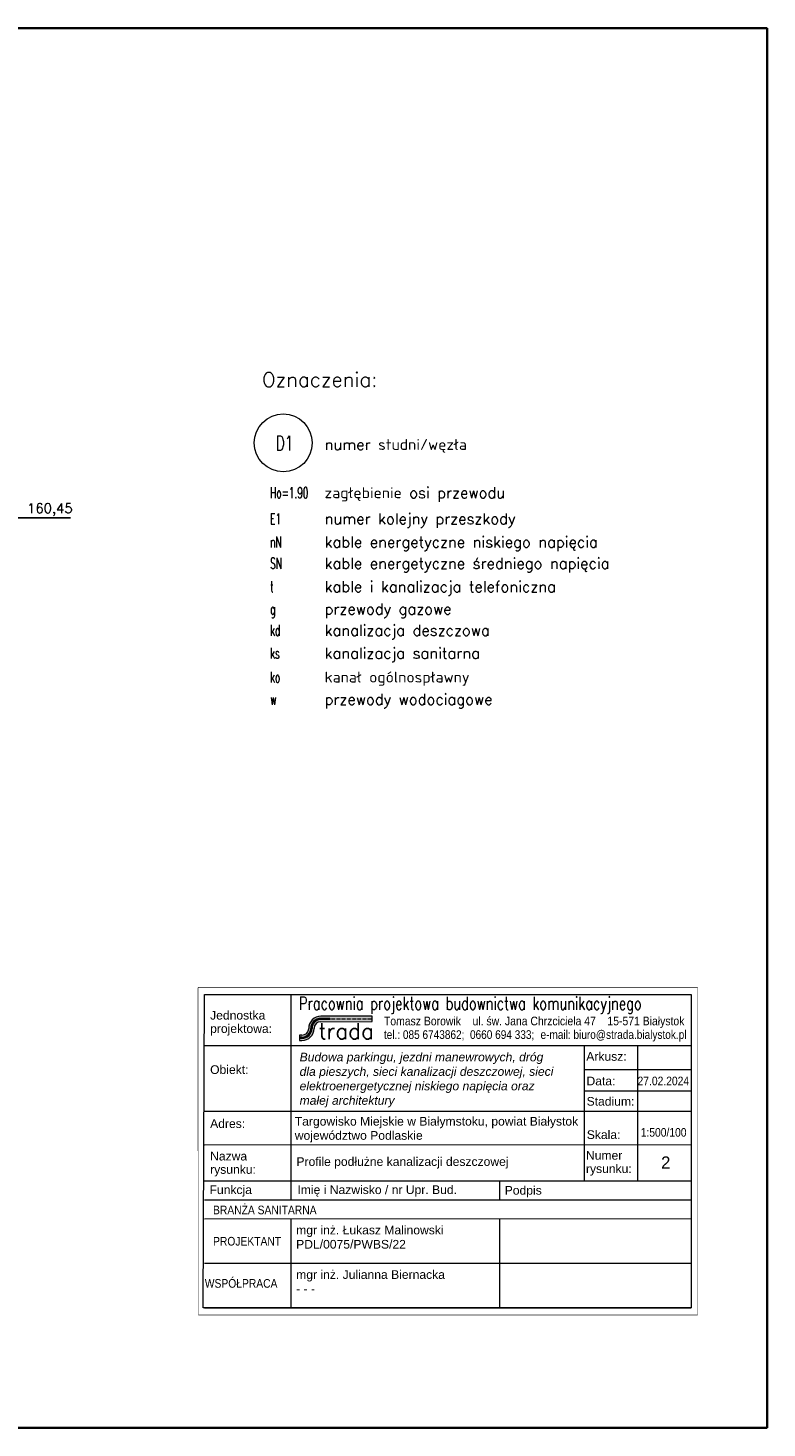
# Model space of a CAD drawing. Header units: millimetres. Extents: x 7.81 to 9.01, y -24.73 to -24.39.
# Tile 8 of 8: x 8.86 to 9.01, y -24.73 to -24.44. Entities that reach past the tile are written whole.
import ezdxf

# ---------------------------------------------------------------- set-up
doc = ezdxf.new("R2010")
doc.units = ezdxf.units.MM
doc.set_wipeout_variables(frame=1)
doc.layers.get('0').update_dxf_attribs({"lineweight": 13})
for name, color, linetype, lineweight in [('CIENKA', 7, 'Continuous', 15), ('CIENKA2', 1, 'Continuous', 25), ('GRUBA', 3, 'Continuous', 53), ('SREDNIA', 2, 'Continuous', 35)]:
    doc.layers.add(name, color=color, linetype=linetype, lineweight=lineweight)
doc.styles.add('RAMKA', font='arial.ttf', dxfattribs={"height": 5})
doc.styles.add('romans', font='romans.shx')
doc.styles.add('tab', font='SIMPLEX')

msp = doc.modelspace()

# ---------------------------------------------------------------- linework, layer by layer
at = {"lineweight": 18}
msp.add_lwpolyline([(8.896850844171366, -24.70297721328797), (9.000262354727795, -24.70296193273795), (9.000252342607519, -24.63524928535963), (8.896840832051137, -24.63526456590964)], close=True, dxfattribs=at)
at = {"layer": 'CIENKA'}
msp.add_circle((8.914438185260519, -24.52241086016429), 0.006, dxfattribs=at)
at = {"layer": 'CIENKA2', "color": 1, "linetype": 'Continuous', "ltscale": 0.01}
msp.add_line((8.85737074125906, -24.53793282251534), (8.87037074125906, -24.53793282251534), dxfattribs=at)
at = {"layer": 'SREDNIA', "color": 2, "linetype": 'Continuous', "ltscale": 0.01}
for p, q in [((7.811777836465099, -24.4364570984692), (9.014644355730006, -24.4364570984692)), ((9.014644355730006, -24.7264570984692), (9.014644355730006, -24.4364570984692)), ((7.811777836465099, -24.7264570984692), (9.014644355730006, -24.7264570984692))]:
    msp.add_line(p, q, dxfattribs=at)

# ---------------------------------------------------------------- texts
at = {"layer": 'CIENKA', "style": 'romans', "width": 0.6}
for s, p in [('Ho=1.90', (8.911724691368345, -24.53385413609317, 0.0001520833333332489)), ('E1', (8.911724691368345, -24.53924115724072, 0.0001520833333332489)), ('nN', (8.911724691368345, -24.54406512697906, 0.0001520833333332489)), ('SN', (8.911724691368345, -24.54848710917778, 0.0001520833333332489)), ('t', (8.911724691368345, -24.55331107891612, 0.0001520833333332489)), ('g', (8.911724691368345, -24.55793404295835, 0.0001520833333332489)), ('kd', (8.911724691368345, -24.56235602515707, 0.0001520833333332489)), ('ks', (8.911724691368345, -24.56709254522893, 0.0001520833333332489)), ('ko', (8.911724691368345, -24.5720407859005, 0.0001520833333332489)), ('w', (8.911724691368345, -24.57664817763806, 0.0001520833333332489))]:
    msp.add_text(s, height=0.00225, dxfattribs=at).set_placement(p)
at = {"layer": 'CIENKA2', "color": 1, "linetype": 'Continuous', "ltscale": 0.01, "style": 'romans'}
msp.add_text('160,45', height=0.002, dxfattribs=at).set_placement((8.86137074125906, -24.53693282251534))
at = {"layer": 'GRUBA', "style": 'romans', "width": 0.7}
msp.add_text('D1', height=0.003, dxfattribs=at).set_placement((8.912847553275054, -24.52395450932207))
at = {"layer": 'SREDNIA', "style": 'romans'}
for s, height, p in [('Oznaczenia:', 0.003, (8.910022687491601, -24.51078921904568, 0.0001520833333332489)), ('numer studni/węzła', 0.00225, (8.922991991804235, -24.52385413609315, 0.0001520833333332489)), ('zagłębienie osi przewodu', 0.00225, (8.922991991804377, -24.53385413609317, 0.0001520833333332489)), ('numer kolejny przeszkody', 0.00225, (8.922991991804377, -24.53924115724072, 0.0001520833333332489)), ('kable energetyczne niskiego napięcia', 0.00225, (8.922991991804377, -24.54406512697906, 0.0001520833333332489)), ('kable energetyczne średniego napięcia', 0.00225, (8.922991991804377, -24.54848710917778, 0.0001520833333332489)), ('kable i kanalizacja telefoniczna', 0.00225, (8.922991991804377, -24.55331107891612, 0.0001520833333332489)), ('przewody gazowe', 0.00225, (8.922991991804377, -24.55793404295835, 0.0001520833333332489)), ('kanalizacja deszczowa', 0.00225, (8.922991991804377, -24.56235602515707, 0.0001520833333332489)), ('kanalizacja sanitarna', 0.00225, (8.922991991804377, -24.56709254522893, 0.0001520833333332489)), ('kanał ogólnospławny', 0.00225, (8.922991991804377, -24.5720407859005, 0.0001520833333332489)), ('przewody wodociagowe', 0.00225, (8.922991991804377, -24.57664817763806, 0.0001520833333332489))]:
    msp.add_text(s, height=height, dxfattribs=at).set_placement(p)

# ---------------------------------------------------------------- next in the draw order: wipeouts: each hides what was drawn before it
at = {"linetype": 'Continuous', "lineweight": 18}
msp.add_wipeout([(8.89684083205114, -24.635264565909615), (9.000252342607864, -24.635249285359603), (9.000262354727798, -24.702961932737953), (8.89685084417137, -24.70297721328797)], dxfattribs=at)

# ---------------------------------------------------------------- next in the draw order: hatches: boundary and pattern name
at = {"lineweight": 18}
h = msp.add_hatch(color=256, dxfattribs=at)
edge = h.paths.add_edge_path()
edge.add_line((8.917829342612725, -24.64617888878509), (8.918310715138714, -24.64617881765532))
edge.add_arc((8.918310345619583, -24.643678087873), 0.002500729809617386, 270.0084662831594, 0.008466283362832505)
edge.add_arc((8.922200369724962, -24.64367751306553), 0.0013892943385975, 90.00846628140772, 180.0084662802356, ccw=False)
edge.add_line((8.922200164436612, -24.64228821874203), (8.932860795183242, -24.64228664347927))
edge.add_line((8.932860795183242, -24.64228664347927), (8.932860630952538, -24.64117520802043))
edge.add_line((8.932860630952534, -24.64117520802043), (8.922200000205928, -24.64117678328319))
edge.add_arc((8.922200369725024, -24.64367751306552), 0.002500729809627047, 90.00846628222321, 180.0084662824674)
edge.add_arc((8.918310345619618, -24.64367808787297), 0.001389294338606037, 270.0084662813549, 0.008466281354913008, ccw=False)
edge.add_line((8.918310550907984, -24.64506738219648), (8.917829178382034, -24.64506745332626))
edge.add_line((8.917829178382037, -24.64506745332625), (8.917829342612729, -24.64617888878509))
h = msp.add_hatch(color=255, dxfattribs=at)
edge = h.paths.add_edge_path()
edge.add_line((8.922200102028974, -24.64186587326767), (8.924069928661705, -24.64186559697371))
edge.add_line((8.92406992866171, -24.64186559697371), (8.924069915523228, -24.64177668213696))
edge.add_line((8.924069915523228, -24.64177668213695), (8.922200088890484, -24.64177695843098))
edge.add_arc((8.922200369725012, -24.64367751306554), 0.001900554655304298, 90.00846628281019, 180.0084662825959)
edge.add_arc((8.918310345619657, -24.643678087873), 0.001989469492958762, 270.00846628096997, 0.008466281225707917, ccw=False)
edge.add_line((8.918310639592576, -24.64566755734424), (8.917829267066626, -24.64566762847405))
edge.add_line((8.917829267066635, -24.64566762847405), (8.917829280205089, -24.64575654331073))
edge.add_line((8.917829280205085, -24.64575654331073), (8.918310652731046, -24.64575647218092))
edge.add_arc((8.918310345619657, -24.64367808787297), 0.002078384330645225, 270.0084662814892, 0.008466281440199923)
edge.add_arc((8.922200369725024, -24.64367751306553), 0.001811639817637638, 90.0084662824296, 180.0084662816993, ccw=False)
edge = h.paths.add_edge_path()
edge.add_line((8.922200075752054, -24.64168804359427), (8.924069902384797, -24.64168776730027))
edge.add_line((8.924069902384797, -24.64168776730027), (8.924069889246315, -24.64159885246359))
edge.add_line((8.924069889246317, -24.64159885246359), (8.9222000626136, -24.64159912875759))
edge.add_arc((8.922200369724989, -24.64367751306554), 0.002078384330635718, 90.00846628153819, 180.0084662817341)
edge.add_arc((8.918310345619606, -24.643678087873), 0.001811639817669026, 270.0084662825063, 0.00846628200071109, ccw=False)
edge.add_line((8.918310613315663, -24.64548972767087), (8.917829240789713, -24.64548979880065))
edge.add_line((8.917829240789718, -24.64548979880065), (8.917829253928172, -24.64557871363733))
edge.add_line((8.917829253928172, -24.64557871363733), (8.918310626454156, -24.64557864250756))
edge.add_arc((8.918310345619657, -24.64367808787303), 0.001900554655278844, 270.0084662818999, 0.008466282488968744)
edge.add_arc((8.922200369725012, -24.64367751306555), 0.001989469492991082, 90.00846628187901, 180.0084662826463, ccw=False)
for points in [[(8.925143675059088, -24.64168760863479), (8.92444902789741, -24.64168771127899), (8.924449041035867, -24.6417766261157), (8.925143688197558, -24.64177652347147)], [(8.926217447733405, -24.64168744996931), (8.925522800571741, -24.6416875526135), (8.925522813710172, -24.64177646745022), (8.92621746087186, -24.641776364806)], [(8.927291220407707, -24.64168729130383), (8.926596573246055, -24.64168739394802), (8.926596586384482, -24.64177630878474), (8.927291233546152, -24.64177620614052)], [(8.928364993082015, -24.64168713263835), (8.927670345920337, -24.64168723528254), (8.927670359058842, -24.64177615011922), (8.928365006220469, -24.64177604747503)], [(8.929438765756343, -24.64168697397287), (8.92874411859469, -24.64168707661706), (8.928744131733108, -24.64177599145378), (8.92943877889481, -24.64177588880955)], [(8.93051253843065, -24.64168681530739), (8.929817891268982, -24.64168691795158), (8.929817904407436, -24.64177583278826), (8.930512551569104, -24.64177573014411)], [(8.931586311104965, -24.64168665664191), (8.930891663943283, -24.6416867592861), (8.93089167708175, -24.64177567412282), (8.931586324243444, -24.64177557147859)], [(8.932660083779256, -24.64168649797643), (8.931965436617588, -24.64168660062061), (8.93196544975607, -24.64177551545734), (8.932660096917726, -24.64177541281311)]]:
    msp.add_hatch(color=255, dxfattribs=at).paths.add_polyline_path(points)

# ---------------------------------------------------------------- next in the draw order: linework, layer by layer
for p, q in [((8.932860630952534, -24.64117520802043), (8.922200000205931, -24.64117678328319)), ((8.932860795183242, -24.64228664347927), (8.932860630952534, -24.64117520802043)), ((8.922200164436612, -24.64228821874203), (8.932860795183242, -24.64228664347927)), ((8.918310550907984, -24.64506738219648), (8.917829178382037, -24.64506745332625)), ((8.917829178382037, -24.64506745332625), (8.917829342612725, -24.64617888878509)), ((8.917829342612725, -24.64617888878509), (8.918310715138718, -24.64617881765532))]:
    msp.add_line(p, q, dxfattribs=at)
at = {"color": 255, "linetype": 'Continuous', "lineweight": 18, "ltscale": 20}
for p, q in [((8.924069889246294, -24.64159885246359), (8.922200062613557, -24.64159912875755)), ((8.924069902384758, -24.64168776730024), (8.92220007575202, -24.64168804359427)), ((8.924069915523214, -24.64177668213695), (8.92220008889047, -24.64177695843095)), ((8.924069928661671, -24.64186559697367), (8.92220010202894, -24.64186587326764)), ((8.918310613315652, -24.64548972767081), (8.917829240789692, -24.64548979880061)), ((8.918310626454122, -24.64557864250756), (8.917829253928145, -24.6455787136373)), ((8.918310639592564, -24.64566755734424), (8.917829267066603, -24.64566762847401)), ((8.918310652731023, -24.64575647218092), (8.917829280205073, -24.64575654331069))]:
    msp.add_line(p, q, dxfattribs=at)
at = {"color": 255, "lineweight": 18}
for p, q in [((8.924069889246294, -24.64159885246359), (8.924069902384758, -24.64168776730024)), ((8.924069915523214, -24.64177668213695), (8.924069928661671, -24.64186559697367)), ((8.924449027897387, -24.64168771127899), (8.925143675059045, -24.64168760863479)), ((8.924449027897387, -24.64168771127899), (8.92444904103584, -24.64177662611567)), ((8.92444904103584, -24.64177662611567), (8.924449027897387, -24.64168771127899)), ((8.925143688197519, -24.64177652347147), (8.92444904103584, -24.64177662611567)), ((8.925143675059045, -24.64168760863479), (8.925143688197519, -24.64177652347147)), ((8.925522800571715, -24.6416875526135), (8.926217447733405, -24.64168744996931)), ((8.925522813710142, -24.64177646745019), (8.925522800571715, -24.6416875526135)), ((8.92621746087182, -24.641776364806), (8.925522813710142, -24.64177646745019)), ((8.926217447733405, -24.64168744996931), (8.92621746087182, -24.641776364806)), ((8.926596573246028, -24.64168739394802), (8.927291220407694, -24.6416872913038)), ((8.926596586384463, -24.6417763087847), (8.926596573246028, -24.64168739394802)), ((8.927291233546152, -24.64177620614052), (8.926596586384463, -24.6417763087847)), ((8.927291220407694, -24.6416872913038), (8.927291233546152, -24.64177620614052)), ((8.92767034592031, -24.64168723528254), (8.928364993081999, -24.64168713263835)), ((8.927670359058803, -24.64177615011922), (8.92767034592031, -24.64168723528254)), ((8.928365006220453, -24.64177604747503), (8.927670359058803, -24.64177615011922)), ((8.928364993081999, -24.64168713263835), (8.928365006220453, -24.64177604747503)), ((8.92874411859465, -24.64168707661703), (8.9294387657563, -24.64168697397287)), ((8.928744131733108, -24.64177599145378), (8.92874411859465, -24.64168707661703)), ((8.92943877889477, -24.64177588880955), (8.928744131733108, -24.64177599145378)), ((8.9294387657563, -24.64168697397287), (8.92943877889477, -24.64177588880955)), ((8.929817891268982, -24.64168691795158), (8.930512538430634, -24.64168681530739)), ((8.929817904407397, -24.64177583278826), (8.929817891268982, -24.64168691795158)), ((8.930512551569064, -24.64177573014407), (8.929817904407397, -24.64177583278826)), ((8.930512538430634, -24.64168681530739), (8.930512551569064, -24.64177573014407)), ((8.930891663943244, -24.64168675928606), (8.931586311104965, -24.64168665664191)), ((8.930891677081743, -24.64177567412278), (8.930891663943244, -24.64168675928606)), ((8.93158632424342, -24.64177557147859), (8.930891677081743, -24.64177567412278)), ((8.931586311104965, -24.64168665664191), (8.93158632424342, -24.64177557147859)), ((8.931965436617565, -24.64168660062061), (8.93266008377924, -24.64168649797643)), ((8.931965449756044, -24.6417755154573), (8.931965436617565, -24.64168660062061)), ((8.932660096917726, -24.64177541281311), (8.931965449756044, -24.6417755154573)), ((8.93266008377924, -24.64168649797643), (8.932660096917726, -24.64177541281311))]:
    msp.add_line(p, q, dxfattribs=at)
at = {"lineweight": 18}
msp.add_lwpolyline([(8.89812559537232, -24.63667846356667), (8.998911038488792, -24.63666357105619), (8.998920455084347, -24.70153841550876), (8.897841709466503, -24.70155335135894)], close=True, dxfattribs=at)
for points in [[(8.916020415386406, -24.63667581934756), (8.916026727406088, -24.67917842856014)], [(8.998911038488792, -24.63666357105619), (8.998919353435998, -24.69293518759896)], [(8.898127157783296, -24.64725211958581), (8.998912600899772, -24.64723722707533)], [(8.976746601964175, -24.64724050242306), (8.976750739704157, -24.67524276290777)], [(8.987829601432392, -24.64723886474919), (8.987833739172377, -24.6752411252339)], [(8.976747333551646, -24.6521915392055), (8.998913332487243, -24.65218826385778)], [(8.976748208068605, -24.656624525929), (8.998914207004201, -24.65662125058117)], [(8.89812947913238, -24.66085000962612), (8.998914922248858, -24.66083511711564)], [(8.89813018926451, -24.66776774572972), (8.998915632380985, -24.66775285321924)], [(8.898131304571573, -24.67525400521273), (8.998916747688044, -24.67523911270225)], [(8.95922339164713, -24.67524497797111), (8.959223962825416, -24.67917204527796)], [(8.898131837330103, -24.67918107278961), (8.998917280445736, -24.67916618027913)], [(8.898131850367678, -24.67918107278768), (8.998917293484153, -24.6791661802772)], [(8.898131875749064, -24.67918107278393), (8.998917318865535, -24.67916618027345)], [(8.898132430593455, -24.68310776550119), (8.998917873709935, -24.68309287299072)], [(8.916027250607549, -24.68310512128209), (8.916028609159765, -24.69229915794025)], [(8.959224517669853, -24.68309873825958), (8.959225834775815, -24.69229277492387)], [(8.898133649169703, -24.69233053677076), (8.998919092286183, -24.69231564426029)], [(8.916028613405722, -24.69232789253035), (8.916030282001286, -24.70155066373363)], [(8.959225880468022, -24.69232150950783), (8.959227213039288, -24.70154428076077)], [(8.898135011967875, -24.70155330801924), (8.998920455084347, -24.70153841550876)]]:
    msp.add_lwpolyline(points, dxfattribs=at)
for centre, major_axis, ratio, start_param, end_param in [((8.922200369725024, -24.64367751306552), (-5.39453350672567e-05, 0.00250014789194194), 0.9999999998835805, -0.0214257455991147, 1.549370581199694), ((8.918310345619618, -24.64367808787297), (-0.0009825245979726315, 0.0009822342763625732), 0.999999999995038, 2.356194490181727, 3.926990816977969), ((8.918310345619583, -24.643678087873), (-3.813960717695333e-05, 0.002500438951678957), 0.9999999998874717, 3.126488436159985, 4.697284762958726), ((8.922200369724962, -24.64367751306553), (0.000982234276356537, 0.0009825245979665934), 0.999999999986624, 0.7853981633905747, 2.356194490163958)]:
    msp.add_ellipse(centre, major_axis=major_axis, ratio=ratio, start_param=start_param, end_param=end_param, dxfattribs=at)
at = {"color": 255, "linetype": 'Continuous', "lineweight": 18, "ltscale": 20}
for centre, major_axis, ratio, start_param, end_param in [((8.918310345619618, -24.64367808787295), (3.642305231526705e-05, 0.001811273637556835), 0.9999999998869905, 3.161846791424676, 4.732643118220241), ((8.918310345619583, -24.64367808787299), (-0.000115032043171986, 0.001897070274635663), 0.9999999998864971, 3.081177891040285, 4.65197421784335), ((8.918310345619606, -24.64367808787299), (-4.243699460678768e-05, 0.001989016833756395), 0.9999999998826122, 3.120407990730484, 4.691204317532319), ((8.918310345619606, -24.64367808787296), (-2.525422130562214e-05, 0.002078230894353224), 0.9999999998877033, 3.129589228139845, 4.70038555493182), ((8.922200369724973, -24.64367751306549), (-3.548011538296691e-05, 0.002078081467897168), 0.999999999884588, -0.01692407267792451, 1.553872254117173), ((8.922200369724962, -24.64367751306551), (4.675359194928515e-05, 0.001988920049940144), 0.9999999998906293, 0.02365046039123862, 1.594446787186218), ((8.922200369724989, -24.64367751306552), (2.967693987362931e-06, 0.001900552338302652), 0.9999999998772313, 0.001709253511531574, 1.572505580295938), ((8.922200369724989, -24.64367751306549), (2.455485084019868e-05, 0.001811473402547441), 0.999999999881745, 0.0137021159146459, 1.584498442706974)]:
    msp.add_ellipse(centre, major_axis=major_axis, ratio=ratio, start_param=start_param, end_param=end_param, dxfattribs=at)

# ---------------------------------------------------------------- next in the draw order: texts
at = {"lineweight": 18}
for s, height, style, width, p in [('Pracownia projektowa budownictwa komunikacyjnego', 0.002639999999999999, 'tab', 0.75, (8.917671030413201, -24.63981714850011)), ('tel.: 085 6743862;  0660 694 333;', 0.001796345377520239, 'RAMKA', 0.83, (8.935283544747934, -24.64586587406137)), ('e-mail: biuro@strada.bialystok.pl', 0.001796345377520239, 'RAMKA', 0.83, (8.967727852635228, -24.64586107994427)), ('27.02.2024', 0.001796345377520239, 'RAMKA', 0.85, (8.98783081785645, -24.65547104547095)), ('1:500/100', 0.001796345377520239, 'RAMKA', 0.85, (8.988484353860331, -24.66611818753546)), ('BRANŻA SANITARNA', 0.001796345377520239, 'RAMKA', 0.85, (8.899883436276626, -24.68219494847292)), ('PROJEKTANT', 0.001796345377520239, 'RAMKA', 0.85, (8.899884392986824, -24.68866950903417)), ('WSPÓŁPRACA', 0.001796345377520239, 'RAMKA', 0.85, (8.898181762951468, -24.69740145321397))]:
    msp.add_text(s, height=height, rotation=0.008467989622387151, dxfattribs=dict(at, style=style, width=width)).set_placement(p)
for s, height, style, p in [('Jednostka', 0.001796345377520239, 'RAMKA', (8.899281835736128, -24.6418581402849)), ('projektowa:', 0.001796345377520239, 'RAMKA', (8.899282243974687, -24.64462090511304)), ('trada', 0.003263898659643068, 'tab', (8.921721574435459, -24.64588137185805)), ('Arkusz:', 0.001796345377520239, 'RAMKA', (8.977205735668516, -24.65038506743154)), ('Obiekt:', 0.001796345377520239, 'RAMKA', (8.899283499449, -24.65311735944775)), ('Data:', 0.001796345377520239, 'RAMKA', (8.97725014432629, -24.65547260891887)), ('Stadium:', 0.001796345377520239, 'RAMKA', (8.97727124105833, -24.65968881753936)), ('Adres:', 0.001796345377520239, 'RAMKA', (8.899285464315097, -24.66430274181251)), ('Targowisko Miejskie w Białymstoku, powiat Białystok', 0.001796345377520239, 'RAMKA', (8.916823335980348, -24.66381985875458)), ('województwo Podlaskie', 0.001796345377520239, 'RAMKA', (8.916823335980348, -24.66675414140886)), ('Skala:', 0.001796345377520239, 'RAMKA', (8.977311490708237, -24.66658735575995)), ('Nazwa ', 0.001796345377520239, 'RAMKA', (8.899286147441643, -24.67103771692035)), ('Profile podłużne kanalizacji deszczowej', 0.001796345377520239, 'RAMKA', (8.917167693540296, -24.67217341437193)), ('Numer', 0.001796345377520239, 'RAMKA', (8.977141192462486, -24.67087624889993)), ('2', 0.002503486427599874, 'RAMKA', (8.992694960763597, -24.67271656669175)), ('rysunku:', 0.001796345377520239, 'RAMKA', (8.899286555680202, -24.67380048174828)), ('rysunku:', 0.001796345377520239, 'RAMKA', (8.977141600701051, -24.67363901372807)), ('Funkcja', 0.001796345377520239, 'RAMKA', (8.8991630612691, -24.67799754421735)), ('Imię i Nazwisko / nr Upr. Bud.', 0.001796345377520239, 'RAMKA', (8.917376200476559, -24.67799848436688)), ('Podpis', 0.001796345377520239, 'RAMKA', (8.960311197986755, -24.67812184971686)), ('mgr inż. Łukasz Malinowski', 0.001796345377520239, 'RAMKA', (8.917110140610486, -24.68634961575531)), ('PDL/0075/PWBS/22', 0.001796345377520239, 'RAMKA', (8.917106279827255, -24.68929881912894)), ('mgr inż. Julianna Biernacka', 0.001796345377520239, 'RAMKA', (8.917111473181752, -24.69557238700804)), ('- - -', 0.001796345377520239, 'RAMKA', (8.917107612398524, -24.69852159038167))]:
    msp.add_text(s, height=height, rotation=0.008467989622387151, dxfattribs=dict(at, style=style)).set_placement(p)
at = {"lineweight": 18, "style": 'RAMKA', "oblique": 0.88, "width": 0.86}
msp.add_text('Tomasz Borowik    ul. św. Jana Chrzciciela 47    15-571 Białystok', height=0.001796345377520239, rotation=0.008467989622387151, dxfattribs=at).set_placement((8.935283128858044, -24.64305132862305))
at = {"lineweight": 18, "insert": (8.917822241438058, -24.64872338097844), "char_height": 0.001796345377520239, "width": 0.05418975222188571, "attachment_point": 1, "rotation": 0.00846798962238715, "style": 'RAMKA'}
msp.add_mtext('{\\fArial|b0|i1|c238|p34;Budowa parkingu, jezdni manewrowych, dróg dla pieszych, sieci kanalizacji deszczowej, sieci elektroenergetycznej niskiego napięcia oraz małej architektury}', dxfattribs=at)

doc.saveas('drawing.dxf')
